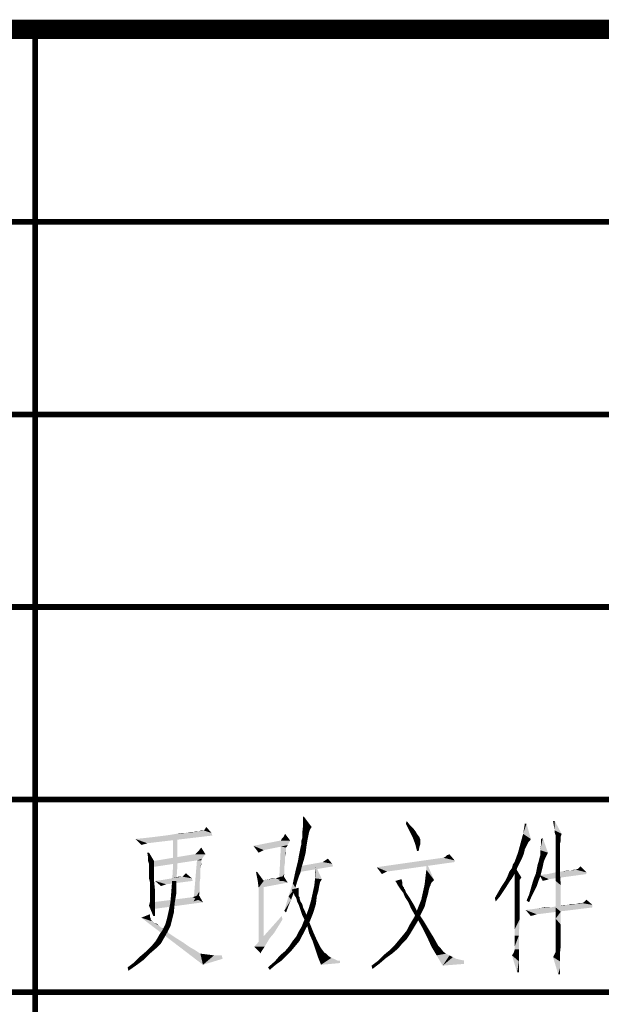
# Model space of a CAD drawing. Header units: millimetres. Extents: x 0 to 840, y 0 to 594.
# Tile 14 of 30: x 499 to 529, y 49 to 100. Entities that reach past the tile are written whole.
import ezdxf

# ---------------------------------------------------------------- set-up
doc = ezdxf.new("R2010")
doc.units = ezdxf.units.MM
doc.header["$LTSCALE"] = 46.2
doc.layers.get('0').update_dxf_attribs({"linetype": 'CONTINUOUS'})
doc.layers.add('GDU1040-22_DXF_FORMAT', color=7, linetype='CONTINUOUS')

msp = doc.modelspace()

# ---------------------------------------------------------------- linework, layer by layer
at = {"color": 1, "linetype": 'CONTINUOUS'}
for points in [[(513.953, 59.111), (513.909, 58.667), (513.909, 59.111)], [(513.909, 58.667), (513.953, 59.111), (514.353, 58.578)], [(519.242, 58.756), (519.286, 58.889), (519.464, 58.667)], [(526.975, 58.889), (526.931, 58.622), (526.886, 58.889)], [(526.975, 58.4), (526.931, 58.622), (526.975, 58.889)], [(526.975, 58.4), (526.975, 58.889), (527.331, 58.222)], [(508.22, 58.311), (507.82, 58.267), (508.042, 58.311)], [(509.153, 58.267), (507.82, 58.267), (508.22, 58.311)], [(508.486, 58.356), (508.22, 58.311), (508.353, 58.356)], [(509.153, 58.267), (508.22, 58.311), (508.486, 58.356)], [(508.709, 58.4), (508.753, 58.4), (508.486, 58.356)], [(508.664, 58.4), (508.709, 58.4), (508.486, 58.356)], [(508.664, 58.4), (508.486, 58.356), (508.62, 58.4)], [(509.153, 58.267), (508.486, 58.356), (508.753, 58.4)], [(509.153, 58.267), (508.753, 58.4), (508.798, 58.444)], [(508.798, 58.444), (508.886, 58.578), (509.153, 58.267)], [(514.353, 58.578), (513.864, 58.267), (513.909, 58.667)], [(514.353, 58.578), (514.264, 58.444), (513.864, 58.267)], [(514.264, 58.444), (514.22, 58.311), (513.864, 58.267)], [(513.864, 58.133), (513.864, 58.267), (514.22, 58.311)], [(513.864, 58.133), (514.22, 58.311), (514.175, 58.089)], [(519.464, 58.667), (519.42, 58.4), (519.242, 58.756)], [(519.464, 58.667), (519.642, 58.489), (519.42, 58.4)], [(519.42, 58.4), (519.642, 58.489), (519.775, 58.311)], [(519.775, 58.311), (519.598, 58.044), (519.42, 58.4)], [(519.775, 58.311), (519.82, 58.222), (519.598, 58.044)], [(525.509, 58.756), (525.331, 58.222), (525.42, 58.756)], [(525.331, 58.222), (525.509, 58.756), (525.731, 57.956)], [(527.331, 58.222), (526.975, 58.267), (526.975, 58.4)], [(505.198, 57.956), (505.642, 58), (509.198, 58.133)], [(505.198, 57.956), (509.198, 58.133), (505.82, 57.733)], [(505.82, 57.733), (505.509, 57.644), (505.198, 57.956)], [(505.642, 58), (506.042, 58.044), (509.198, 58.133)], [(506.042, 58.044), (506.398, 58.089), (509.198, 58.133)], [(509.198, 58.133), (506.398, 58.089), (506.753, 58.133)], [(506.753, 58.133), (507.064, 58.178), (509.153, 58.267)], [(506.753, 58.133), (509.153, 58.267), (509.198, 58.133)], [(507.064, 58.178), (507.331, 58.222), (509.153, 58.267)], [(507.375, 58.044), (507.153, 57.2), (507.153, 58.044)], [(507.153, 57.2), (507.375, 58.044), (507.375, 57.2)], [(507.82, 58.267), (509.153, 58.267), (507.331, 58.222)], [(507.82, 58.267), (507.331, 58.222), (507.598, 58.267)], [(513.242, 57.867), (513.153, 57.733), (511.331, 57.6)], [(512.753, 57.867), (513.242, 57.867), (511.331, 57.6)], [(512.753, 57.867), (511.331, 57.6), (512.709, 57.867)], [(512.753, 57.867), (512.798, 57.956), (512.886, 58.044)], [(513.242, 57.867), (512.753, 57.867), (512.886, 58.044)], [(512.886, 58.044), (512.975, 58.222), (513.242, 57.867)], [(513.82, 57.867), (513.864, 58), (514.175, 58.089)], [(513.82, 57.867), (514.175, 58.089), (514.131, 57.867)], [(514.131, 57.867), (513.82, 57.689), (513.82, 57.867)], [(513.82, 57.689), (514.131, 57.867), (514.086, 57.6)], [(514.175, 58.089), (513.864, 58), (513.864, 58.133)], [(519.598, 58.044), (519.82, 58.222), (519.953, 58.044)], [(519.953, 58.044), (519.731, 57.689), (519.598, 58.044)], [(519.953, 58.044), (519.998, 57.911), (519.731, 57.689)], [(519.998, 57.911), (519.998, 57.822), (519.731, 57.689)], [(519.731, 57.689), (519.998, 57.822), (519.998, 57.689)], [(525.731, 57.956), (525.198, 57.733), (525.331, 58.222)], [(525.731, 57.956), (525.686, 57.867), (525.198, 57.733)], [(525.686, 57.867), (525.598, 57.778), (525.198, 57.733)], [(525.198, 57.733), (525.598, 57.778), (525.509, 57.6)], [(526.22, 57.378), (526.264, 57.689), (526.353, 58)], [(526.22, 57.378), (526.353, 58), (526.62, 57.244)], [(526.264, 57.689), (526.264, 57.956), (526.353, 58)], [(527.331, 58.222), (527.02, 58.133), (526.975, 58.267)], [(527.02, 58.133), (527.331, 58.222), (527.286, 58.089)], [(527.286, 58.089), (527.02, 58.044), (527.02, 58.133)], [(527.02, 58.044), (527.286, 58.089), (527.286, 57.956)], [(527.286, 57.956), (527.02, 57.911), (527.02, 58.044)], [(527.02, 57.911), (527.286, 57.956), (527.286, 57.867)], [(527.286, 57.867), (527.02, 57.644), (527.02, 57.911)], [(527.286, 57.867), (527.242, 57.689), (527.02, 57.644)], [(505.82, 57.733), (505.686, 57.689), (505.509, 57.644)], [(508.309, 57.156), (508.398, 57.244), (508.486, 57.333)], [(508.842, 57.156), (508.309, 57.156), (508.486, 57.333)], [(508.486, 57.333), (508.62, 57.511), (508.842, 57.156)], [(513.153, 57.733), (513.109, 57.644), (511.331, 57.6)], [(512.753, 57.556), (511.331, 57.6), (513.109, 57.644)], [(511.331, 57.6), (512.753, 57.556), (511.864, 57.378)], [(511.864, 57.378), (511.598, 57.244), (511.331, 57.6)], [(513.02, 57.511), (512.664, 55.778), (512.753, 57.556)], [(513.02, 57.511), (513.02, 57.467), (512.664, 55.778)], [(513.02, 57.467), (513.02, 57.333), (512.664, 55.778)], [(513.02, 57.333), (512.975, 57.022), (512.664, 55.778)], [(512.753, 57.556), (513.109, 57.644), (513.064, 57.556)], [(512.753, 57.556), (513.064, 57.556), (513.02, 57.511)], [(513.02, 57.333), (513.02, 57.2), (512.975, 57.022)], [(514.042, 57.244), (513.686, 57.067), (513.731, 57.289)], [(513.731, 57.289), (513.775, 57.511), (514.086, 57.6)], [(513.731, 57.289), (514.086, 57.6), (514.042, 57.244)], [(514.086, 57.6), (513.775, 57.511), (513.82, 57.689)], [(519.998, 57.689), (519.82, 57.333), (519.731, 57.689)], [(519.998, 57.689), (519.953, 57.556), (519.82, 57.333)], [(519.82, 57.333), (519.953, 57.556), (519.909, 57.333)], [(525.509, 57.6), (525.064, 57.244), (525.198, 57.733)], [(525.509, 57.6), (525.42, 57.422), (525.064, 57.244)], [(525.064, 57.244), (525.42, 57.422), (525.375, 57.2)], [(526.62, 57.244), (526.22, 57.111), (526.22, 57.378)], [(527.02, 57.644), (527.242, 57.689), (527.242, 57.467)], [(527.242, 57.467), (527.02, 57.289), (527.02, 57.644)], [(527.02, 57.289), (527.242, 57.467), (527.242, 57.111)], [(527.242, 57.111), (527.02, 56.889), (527.02, 57.289)], [(505.909, 57.244), (505.864, 56.978), (505.82, 57.244)], [(505.864, 56.8), (505.864, 56.978), (505.909, 57.244)], [(505.864, 56.8), (505.909, 57.244), (506.175, 56.8)], [(506.175, 56.8), (505.909, 56.667), (505.864, 56.8)], [(505.909, 56.578), (505.909, 56.667), (506.175, 56.8)], [(505.909, 56.533), (505.909, 56.578), (506.175, 56.8)], [(505.909, 56.489), (505.909, 56.533), (506.175, 56.8)], [(505.909, 56.444), (505.909, 56.489), (506.175, 56.8)], [(505.909, 56.356), (505.909, 56.444), (506.175, 56.8)], [(505.909, 56.222), (505.909, 56.356), (506.175, 56.8)], [(505.909, 56.222), (506.175, 56.8), (506.175, 56.222)], [(506.086, 56.8), (508.398, 56.844), (506.042, 56.489)], [(508.842, 57.156), (508.753, 57.067), (506.086, 56.8)], [(508.309, 57.156), (508.842, 57.156), (506.086, 56.8)], [(508.309, 57.156), (506.086, 56.8), (508.22, 57.156)], [(508.753, 57.067), (508.664, 56.933), (506.086, 56.8)], [(508.664, 56.933), (508.398, 56.844), (506.086, 56.8)], [(507.375, 57.2), (507.153, 56.489), (507.153, 57.2)], [(507.153, 56.489), (507.375, 57.2), (507.375, 56.444)], [(508.62, 56.844), (508.62, 56.756), (508.22, 54.711)], [(508.62, 56.844), (508.22, 54.711), (508.398, 56.844)], [(508.62, 56.756), (508.62, 56.711), (508.22, 54.711)], [(508.398, 56.844), (508.664, 56.933), (508.62, 56.844)], [(512.975, 57.022), (512.975, 56.756), (512.664, 55.778)], [(512.975, 56.756), (512.931, 56.489), (512.664, 55.778)], [(513.82, 56.444), (513.509, 56.267), (513.642, 56.8)], [(513.953, 56.889), (513.642, 56.8), (513.686, 57.067)], [(513.642, 56.8), (513.953, 56.889), (513.82, 56.444)], [(513.686, 57.067), (514.042, 57.244), (513.953, 56.889)], [(515.42, 56.667), (513.686, 56.533), (514.931, 56.756)], [(514.931, 56.756), (515.064, 56.844), (515.198, 56.933)], [(514.931, 56.756), (515.198, 56.933), (515.42, 56.667)], [(521.198, 56.978), (521.775, 56.844), (517.731, 56.489)], [(521.198, 56.978), (517.731, 56.489), (521.153, 56.978)], [(521.775, 56.844), (521.775, 56.756), (517.731, 56.489)], [(518.264, 56.267), (517.731, 56.489), (521.775, 56.756)], [(518.264, 56.267), (521.775, 56.756), (518.309, 56.267)], [(520.309, 56.356), (520.309, 56.756), (520.709, 55.822)], [(521.775, 56.844), (521.198, 56.978), (521.286, 57.022)], [(521.286, 57.022), (521.375, 57.111), (521.509, 57.156)], [(521.286, 57.022), (521.509, 57.156), (521.775, 56.844)], [(525.153, 56.711), (524.798, 56.622), (524.886, 56.756)], [(525.375, 57.2), (524.886, 56.756), (525.064, 57.244)], [(525.375, 57.2), (525.286, 56.978), (524.886, 56.756)], [(524.886, 56.756), (525.286, 56.978), (525.153, 56.711)], [(526.398, 56.756), (526.086, 56.622), (526.131, 56.756)], [(526.086, 56.622), (526.398, 56.756), (526.353, 56.533)], [(526.486, 56.978), (526.131, 56.756), (526.22, 57.111)], [(526.131, 56.756), (526.486, 56.978), (526.398, 56.756)], [(526.62, 57.244), (526.575, 57.156), (526.22, 57.111)], [(526.22, 57.111), (526.575, 57.156), (526.486, 56.978)], [(527.02, 56.889), (527.242, 57.111), (527.242, 56.711)], [(527.242, 56.711), (527.02, 56.356), (527.02, 56.889)], [(507.375, 56.444), (507.109, 55.778), (507.153, 56.489)], [(507.109, 55.778), (507.375, 56.444), (507.331, 55.778)], [(508.62, 56.711), (508.575, 56.444), (508.22, 54.711)], [(508.575, 56.444), (508.575, 56.222), (508.22, 54.711)], [(508.62, 56.711), (508.62, 56.622), (508.575, 56.444)], [(511.553, 55.778), (511.464, 56.222), (511.509, 56.267)], [(511.553, 55.778), (511.509, 56.267), (511.864, 55.778)], [(512.931, 56.489), (512.931, 56.133), (512.664, 55.778)], [(513.775, 56.222), (513.375, 55.644), (513.509, 56.267)], [(513.509, 56.267), (513.82, 56.444), (513.775, 56.222)], [(515.464, 56.533), (513.598, 56.222), (513.686, 56.533)], [(513.686, 56.533), (515.42, 56.667), (515.464, 56.533)], [(514.531, 55.911), (514.531, 56.222), (514.575, 56.533)], [(514.531, 55.911), (514.575, 56.533), (514.886, 55.867)], [(517.731, 56.489), (518.264, 56.267), (518.175, 56.222)], [(517.731, 56.489), (518.175, 56.222), (518.086, 56.178)], [(518.086, 56.178), (517.998, 56.133), (517.731, 56.489)], [(520.709, 55.822), (520.264, 56), (520.309, 56.356)], [(524.975, 56.267), (524.886, 56.133), (524.531, 56.044)], [(524.975, 56.267), (524.531, 56.044), (524.62, 56.267)], [(525.02, 56.444), (524.62, 56.267), (524.753, 56.444)], [(524.62, 56.267), (525.02, 56.444), (524.975, 56.267)], [(524.753, 56.444), (524.798, 56.622), (525.153, 56.711)], [(524.753, 56.444), (525.153, 56.711), (525.02, 56.444)], [(524.886, 56.267), (524.842, 56.489), (524.886, 56.533)], [(524.886, 56.267), (524.886, 56.533), (525.242, 55.956)], [(525.242, 55.956), (524.886, 56.044), (524.886, 56.267)], [(526.309, 56.356), (525.998, 56.178), (526.042, 56.4)], [(525.998, 56.178), (526.309, 56.356), (526.264, 56.178)], [(526.353, 56.533), (526.042, 56.4), (526.086, 56.622)], [(526.042, 56.4), (526.353, 56.533), (526.309, 56.356)], [(527.02, 56.356), (527.242, 56.711), (527.242, 56.178)], [(527.242, 56.178), (527.02, 55.778), (527.02, 56.356)], [(527.02, 56.222), (527.331, 56.267), (527.82, 56.311)], [(528.62, 56.222), (527.02, 56.222), (527.82, 56.311)], [(527.82, 56.311), (527.331, 56.267), (527.598, 56.311)], [(528.086, 56.356), (527.82, 56.311), (527.953, 56.356)], [(528.62, 56.222), (527.82, 56.311), (528.086, 56.356)], [(528.175, 56.4), (528.086, 56.356), (528.131, 56.4)], [(528.62, 56.222), (528.086, 56.356), (528.175, 56.4)], [(528.62, 56.222), (528.175, 56.4), (528.22, 56.444)], [(528.22, 56.444), (528.309, 56.533), (528.62, 56.222)], [(506.175, 56.222), (505.909, 56.089), (505.909, 56.222)], [(505.909, 55.911), (505.909, 56.089), (506.175, 56.222)], [(505.953, 55.733), (505.909, 55.911), (506.175, 56.222)], [(505.953, 55.733), (506.175, 56.222), (506.175, 55.733)], [(506.175, 55.733), (505.953, 55.422), (505.953, 55.733)], [(505.953, 55.422), (506.175, 55.733), (506.22, 55.289)], [(506.22, 55.778), (506.575, 55.822), (508.131, 55.911)], [(506.22, 55.778), (508.131, 55.911), (508.175, 55.778)], [(506.22, 55.778), (508.175, 55.778), (506.798, 55.6)], [(506.22, 55.778), (506.798, 55.6), (506.664, 55.556)], [(506.664, 55.556), (506.531, 55.511), (506.22, 55.778)], [(506.575, 55.822), (506.842, 55.867), (508.131, 55.911)], [(508.131, 55.911), (506.842, 55.867), (507.109, 55.911)], [(507.331, 55.778), (507.064, 55.2), (507.109, 55.778)], [(507.064, 55.2), (507.331, 55.778), (507.331, 55.156)], [(507.109, 55.911), (507.286, 55.956), (507.642, 56)], [(508.131, 55.911), (507.109, 55.911), (507.642, 56)], [(507.553, 56), (507.642, 56), (507.286, 55.956)], [(507.553, 56), (507.286, 55.956), (507.464, 56)], [(507.642, 56), (507.731, 56.089), (507.82, 56.178)], [(507.642, 56), (507.82, 56.178), (508.131, 55.911)], [(507.642, 56), (507.686, 56.044), (507.731, 56.089)], [(508.575, 56.222), (508.575, 55.956), (508.22, 54.711)], [(508.575, 55.956), (508.531, 55.644), (508.22, 54.711)], [(511.864, 55.778), (511.598, 55.422), (511.553, 55.778)], [(511.598, 55.778), (511.864, 55.822), (512.486, 55.911)], [(513.109, 55.689), (511.598, 55.778), (512.486, 55.911)], [(513.109, 55.689), (511.686, 55.422), (511.598, 55.778)], [(511.598, 55.422), (511.864, 55.778), (511.864, 52.489)], [(511.864, 55.822), (512.131, 55.867), (512.486, 55.911)], [(512.486, 55.911), (512.131, 55.867), (512.309, 55.911)], [(512.486, 55.911), (512.62, 55.956), (512.842, 56)], [(513.109, 55.689), (512.486, 55.911), (512.842, 56)], [(512.842, 56), (512.62, 55.956), (512.753, 56)], [(512.664, 55.778), (512.931, 56.133), (512.886, 55.778)], [(512.842, 56), (512.886, 56.044), (513.109, 55.689)], [(513.775, 56.222), (513.686, 56), (513.375, 55.644)], [(513.686, 56), (513.598, 55.733), (513.375, 55.644)], [(513.375, 55.644), (513.598, 55.733), (513.509, 55.422)], [(514.886, 55.867), (514.486, 55.511), (514.531, 55.911)], [(514.886, 55.867), (514.798, 55.733), (514.486, 55.511)], [(514.798, 55.733), (514.753, 55.556), (514.486, 55.511)], [(518.709, 55.733), (518.709, 55.778), (519.02, 55.867)], [(518.753, 55.689), (518.709, 55.733), (519.02, 55.867)], [(518.753, 55.689), (519.02, 55.867), (519.064, 55.689)], [(520.709, 55.822), (520.22, 55.6), (520.264, 56)], [(520.709, 55.822), (520.62, 55.733), (520.22, 55.6)], [(520.62, 55.733), (520.575, 55.689), (520.22, 55.6)], [(524.62, 55.733), (524.22, 55.511), (524.398, 55.778)], [(524.22, 55.511), (524.62, 55.733), (524.486, 55.511)], [(524.753, 55.911), (524.398, 55.778), (524.531, 56.044)], [(524.398, 55.778), (524.753, 55.911), (524.62, 55.733)], [(524.531, 56.044), (524.886, 56.133), (524.753, 55.911)], [(525.242, 55.956), (524.886, 55.911), (524.886, 56.044)], [(524.886, 55.822), (524.886, 55.911), (525.242, 55.956)], [(524.886, 55.822), (525.242, 55.956), (525.153, 55.822)], [(525.153, 55.822), (524.886, 55.733), (524.886, 55.822)], [(524.886, 55.644), (524.886, 55.733), (525.153, 55.822)], [(524.886, 55.644), (525.153, 55.822), (525.153, 55.644)], [(526.131, 55.778), (525.82, 55.689), (525.909, 55.956)], [(525.82, 55.689), (526.131, 55.778), (526.042, 55.511)], [(526.264, 56.178), (526.22, 56), (525.909, 55.956)], [(526.264, 56.178), (525.909, 55.956), (525.998, 56.178)], [(525.909, 55.956), (526.22, 56), (526.131, 55.778)], [(528.62, 56.133), (526.175, 56.089), (526.62, 56.133)], [(526.175, 56.089), (528.62, 56.133), (526.664, 55.867)], [(526.664, 55.867), (526.353, 55.778), (526.175, 56.089)], [(526.664, 55.867), (526.531, 55.822), (526.353, 55.778)], [(528.62, 56.222), (526.62, 56.133), (527.02, 56.222)], [(526.62, 56.133), (528.62, 56.222), (528.62, 56.133)], [(527.02, 55.778), (527.242, 56.178), (527.286, 55.556)], [(527.286, 55.556), (527.02, 55.111), (527.02, 55.778)], [(506.22, 55.289), (505.953, 55.111), (505.953, 55.422)], [(505.953, 54.933), (505.953, 55.111), (506.22, 55.289)], [(505.953, 54.933), (506.22, 55.289), (506.22, 54.889)], [(508.531, 55.644), (508.531, 55.244), (508.22, 54.711)], [(508.531, 55.244), (508.486, 54.8), (508.22, 54.711)], [(511.864, 52.489), (511.598, 52.356), (511.598, 55.422)], [(513.509, 55.422), (513.153, 54.978), (513.375, 55.644)], [(513.509, 55.422), (513.42, 55.156), (513.153, 54.978)], [(513.331, 55.289), (513.331, 55.333), (513.686, 55.422)], [(513.331, 55.289), (513.686, 55.422), (513.686, 55.289)], [(513.686, 55.289), (513.375, 55.244), (513.331, 55.289)], [(513.42, 55.156), (513.375, 55.244), (513.686, 55.289)], [(513.42, 55.156), (513.686, 55.289), (513.686, 55.156)], [(514.709, 55.289), (514.398, 55.111), (514.486, 55.511)], [(514.398, 55.111), (514.709, 55.289), (514.62, 54.978)], [(514.486, 55.511), (514.753, 55.556), (514.709, 55.289)], [(519.064, 55.689), (518.798, 55.6), (518.753, 55.689)], [(518.798, 55.6), (519.064, 55.689), (519.064, 55.556)], [(519.064, 55.556), (518.886, 55.467), (518.798, 55.6)], [(518.886, 55.467), (519.064, 55.556), (519.109, 55.467)], [(519.109, 55.467), (518.975, 55.333), (518.886, 55.467)], [(519.109, 55.467), (519.153, 55.422), (518.975, 55.333)], [(519.153, 55.422), (519.153, 55.378), (518.975, 55.333)], [(518.975, 55.333), (519.153, 55.378), (519.198, 55.333)], [(519.198, 55.333), (519.109, 55.156), (518.975, 55.333)], [(519.198, 55.333), (519.242, 55.2), (519.109, 55.156)], [(520.531, 55.6), (520.531, 55.556), (520.131, 55.2)], [(520.531, 55.6), (520.131, 55.2), (520.22, 55.6)], [(520.531, 55.556), (520.486, 55.467), (520.131, 55.2)], [(520.486, 55.467), (520.442, 55.333), (520.131, 55.2)], [(520.131, 55.2), (520.442, 55.333), (520.398, 55.111)], [(520.22, 55.6), (520.575, 55.689), (520.531, 55.6)], [(524.486, 55.511), (524.309, 55.244), (524.042, 55.2)], [(524.486, 55.511), (524.042, 55.2), (524.22, 55.511)], [(524.042, 55.2), (524.309, 55.244), (524.131, 54.978)], [(525.153, 55.644), (525.153, 55.6), (524.886, 55.467)], [(525.153, 55.644), (524.886, 55.467), (524.886, 55.644)], [(524.886, 55.467), (525.153, 55.6), (525.153, 55.467)], [(525.153, 55.467), (525.153, 55.333), (524.886, 55.289)], [(525.153, 55.467), (524.886, 55.289), (524.886, 55.467)], [(524.886, 55.289), (525.153, 55.333), (525.153, 55.111)], [(525.153, 55.111), (524.886, 55.022), (524.886, 55.289)], [(525.909, 55.244), (525.642, 55.067), (525.731, 55.378)], [(525.642, 55.067), (525.909, 55.244), (525.775, 54.978)], [(526.042, 55.511), (525.731, 55.378), (525.82, 55.689)], [(525.731, 55.378), (526.042, 55.511), (525.909, 55.244)], [(527.02, 55.111), (527.286, 55.556), (527.286, 54.889)], [(506.22, 54.889), (505.953, 54.8), (505.953, 54.933)], [(505.953, 54.667), (505.953, 54.8), (506.22, 54.889)], [(505.953, 54.667), (506.22, 54.889), (506.22, 54.533)], [(508.709, 54.667), (506.086, 54.667), (508.175, 54.933)], [(507.331, 55.156), (507.02, 54.667), (507.064, 55.2)], [(507.02, 54.667), (507.331, 55.156), (507.242, 54.622)], [(508.709, 54.667), (508.175, 54.933), (508.309, 54.978)], [(508.309, 54.978), (508.486, 55.067), (508.709, 54.667)], [(513.286, 54.8), (512.931, 54.222), (513.153, 54.978)], [(513.286, 54.8), (513.153, 54.489), (512.931, 54.222)], [(513.153, 54.978), (513.42, 55.156), (513.286, 54.8)], [(513.686, 55.156), (513.464, 55.022), (513.42, 55.156)], [(513.686, 55.156), (513.686, 55.067), (513.464, 55.022)], [(513.464, 55.022), (513.686, 55.067), (513.686, 55.022)], [(513.686, 55.022), (513.553, 54.889), (513.464, 55.022)], [(513.686, 55.022), (513.686, 54.978), (513.553, 54.889)], [(513.686, 54.978), (513.731, 54.933), (513.553, 54.889)], [(513.553, 54.889), (513.731, 54.933), (513.731, 54.844)], [(513.731, 54.844), (513.598, 54.711), (513.553, 54.889)], [(513.598, 54.711), (513.731, 54.844), (513.775, 54.711)], [(513.775, 54.711), (513.686, 54.533), (513.598, 54.711)], [(513.775, 54.711), (513.864, 54.578), (513.686, 54.533)], [(514.575, 54.578), (514.175, 54.267), (514.309, 54.711)], [(514.62, 54.978), (514.309, 54.711), (514.398, 55.111)], [(514.309, 54.711), (514.62, 54.978), (514.575, 54.578)], [(519.109, 55.156), (519.242, 55.2), (519.331, 55.067)], [(519.331, 55.067), (519.198, 54.933), (519.109, 55.156)], [(519.198, 54.933), (519.331, 55.067), (519.42, 54.933)], [(519.42, 54.933), (519.375, 54.667), (519.198, 54.933)], [(519.42, 54.933), (519.553, 54.711), (519.375, 54.667)], [(519.375, 54.667), (519.553, 54.711), (519.686, 54.489)], [(520.309, 54.8), (520.22, 54.444), (519.864, 54.356)], [(520.309, 54.8), (519.864, 54.356), (520.042, 54.8)], [(520.398, 55.111), (520.042, 54.8), (520.131, 55.2)], [(520.042, 54.8), (520.398, 55.111), (520.309, 54.8)], [(524.131, 54.978), (523.864, 54.889), (524.042, 55.2)], [(523.864, 54.889), (524.131, 54.978), (523.909, 54.711)], [(524.886, 55.022), (525.153, 55.111), (525.153, 54.844)], [(525.153, 54.844), (524.886, 54.711), (524.886, 55.022)], [(524.886, 54.711), (525.153, 54.844), (525.153, 54.533)], [(525.153, 54.533), (524.886, 54.4), (524.886, 54.711)], [(525.775, 54.978), (525.509, 54.756), (525.642, 55.067)], [(525.509, 54.756), (525.775, 54.978), (525.642, 54.667)], [(527.286, 54.889), (527.02, 54.4), (527.02, 55.111)], [(527.02, 54.4), (527.286, 54.889), (527.286, 54.178)], [(528.486, 54.667), (528.62, 54.8), (528.931, 54.533)], [(506.22, 54.533), (505.909, 54.489), (505.953, 54.667)], [(505.909, 54.489), (506.22, 54.533), (506.22, 54.267)], [(506.22, 54.267), (506.131, 53.956), (505.909, 54.489)], [(508.709, 54.667), (506.086, 54.311), (506.086, 54.667)], [(506.22, 54.267), (506.22, 54.089), (506.131, 53.956)], [(507.198, 54.133), (506.842, 53.822), (506.931, 54.222)], [(507.242, 54.622), (506.931, 54.222), (507.02, 54.667)], [(506.931, 54.222), (507.242, 54.622), (507.198, 54.133)], [(512.931, 54.222), (513.153, 54.489), (513.02, 54.133)], [(513.686, 54.533), (513.864, 54.578), (513.909, 54.4)], [(513.909, 54.4), (513.775, 54.267), (513.686, 54.533)], [(513.775, 54.267), (513.909, 54.4), (513.998, 54.222)], [(513.998, 54.222), (513.864, 54), (513.775, 54.267)], [(513.864, 54), (513.998, 54.222), (514.086, 54)], [(514.442, 54.133), (513.998, 53.822), (514.175, 54.267)], [(514.175, 54.267), (514.575, 54.578), (514.442, 54.133)], [(519.686, 54.489), (519.509, 54.356), (519.375, 54.667)], [(519.509, 54.356), (519.686, 54.489), (519.82, 54.222)], [(519.82, 54.222), (519.686, 54.044), (519.509, 54.356)], [(520.042, 54.089), (519.686, 53.911), (519.864, 54.356)], [(519.909, 53.689), (519.686, 54.044), (519.82, 54.222)], [(519.909, 53.689), (519.82, 54.222), (520.175, 53.689)], [(519.864, 54.356), (520.22, 54.444), (520.042, 54.089)], [(524.886, 54.4), (525.153, 54.533), (525.153, 54.178)], [(525.153, 54.178), (524.886, 54), (524.886, 54.4)], [(525.464, 54.267), (525.82, 54.311), (528.931, 54.4)], [(525.464, 54.267), (528.931, 54.4), (526.042, 54.044)], [(526.042, 54.044), (525.731, 53.956), (525.464, 54.267)], [(525.82, 54.311), (526.131, 54.356), (528.931, 54.4)], [(526.753, 54.4), (528.931, 54.4), (526.131, 54.356)], [(526.753, 54.4), (526.131, 54.356), (526.442, 54.4)], [(526.753, 54.4), (526.975, 54.444), (528.931, 54.533)], [(526.753, 54.4), (528.931, 54.533), (528.931, 54.4)], [(526.975, 54.444), (527.242, 54.489), (528.931, 54.533)], [(527.286, 54.178), (527.02, 53.822), (527.02, 54.4)], [(527.642, 54.533), (528.931, 54.533), (527.242, 54.489)], [(527.642, 54.533), (527.242, 54.489), (527.464, 54.533)], [(527.953, 54.578), (528.086, 54.578), (527.642, 54.533)], [(527.953, 54.578), (527.642, 54.533), (527.82, 54.578)], [(528.931, 54.533), (527.642, 54.533), (528.086, 54.578)], [(528.353, 54.622), (528.398, 54.622), (528.086, 54.578)], [(528.309, 54.622), (528.353, 54.622), (528.086, 54.578)], [(528.309, 54.622), (528.086, 54.578), (528.22, 54.622)], [(528.931, 54.533), (528.086, 54.578), (528.398, 54.622)], [(528.931, 54.533), (528.398, 54.622), (528.486, 54.667)], [(505.953, 53.911), (505.509, 53.867), (505.953, 54.044)], [(505.509, 53.867), (505.953, 53.911), (505.998, 53.822)], [(505.509, 53.867), (505.998, 53.822), (505.998, 53.778)], [(505.509, 53.867), (505.998, 53.778), (506.042, 53.689)], [(506.042, 53.689), (508.709, 51.422), (505.509, 53.867)], [(505.998, 53.778), (506.042, 53.733), (506.042, 53.689)], [(506.042, 53.689), (506.131, 53.644), (506.175, 53.6)], [(506.042, 53.689), (506.175, 53.6), (508.709, 51.422)], [(506.131, 53.956), (506.22, 54.089), (506.22, 53.956)], [(507.109, 53.778), (506.753, 53.511), (506.842, 53.822)], [(506.753, 53.511), (507.109, 53.778), (507.02, 53.422)], [(506.842, 53.822), (507.198, 54.133), (507.109, 53.778)], [(512.842, 53.778), (511.375, 52.356), (512.798, 53.956)], [(512.842, 53.778), (512.62, 53.422), (511.375, 52.356)], [(514.264, 53.689), (513.82, 53.378), (513.998, 53.822)], [(513.82, 53.378), (514.264, 53.689), (513.998, 53.2)], [(514.086, 54), (513.998, 53.733), (513.864, 54)], [(513.998, 53.822), (514.442, 54.133), (514.264, 53.689)], [(513.998, 53.733), (514.086, 54), (514.264, 53.556)], [(514.264, 53.556), (514.131, 53.422), (513.998, 53.733)], [(519.864, 53.689), (519.42, 53.467), (519.686, 53.911)], [(519.42, 53.467), (519.864, 53.689), (519.598, 53.244)], [(519.686, 53.911), (520.042, 54.089), (519.864, 53.689)], [(520.175, 53.689), (520.131, 53.289), (519.909, 53.689)], [(520.131, 53.289), (520.175, 53.689), (520.442, 53.244)], [(524.886, 54), (525.153, 54.178), (525.153, 53.778)], [(525.153, 53.778), (524.886, 53.6), (524.886, 54)], [(524.886, 53.244), (524.886, 53.6), (525.153, 53.778)], [(524.886, 52.933), (524.886, 53.244), (525.153, 53.778)], [(524.886, 52.933), (525.153, 53.778), (525.109, 52.933)], [(526.042, 54.044), (525.909, 54), (525.731, 53.956)], [(527.02, 53.822), (527.286, 54.178), (527.286, 53.511)], [(527.286, 53.511), (527.02, 53.333), (527.02, 53.822)], [(506.175, 53.6), (506.309, 53.556), (506.398, 53.467)], [(506.175, 53.6), (506.398, 53.467), (508.709, 51.422)], [(506.398, 53.467), (506.575, 53.333), (508.709, 51.422)], [(506.886, 53.156), (506.442, 52.978), (506.62, 53.244)], [(506.575, 53.333), (506.753, 53.244), (506.931, 53.067)], [(506.575, 53.333), (506.931, 53.067), (508.709, 51.422)], [(507.02, 53.422), (506.62, 53.244), (506.753, 53.511)], [(506.62, 53.244), (507.02, 53.422), (506.886, 53.156)], [(512.62, 53.422), (512.398, 53.067), (511.375, 52.356)], [(513.998, 53.2), (513.686, 53.156), (513.82, 53.378)], [(513.686, 53.156), (513.998, 53.2), (513.864, 52.933)], [(514.131, 53.422), (514.264, 53.556), (514.442, 53.111)], [(514.442, 53.111), (514.22, 53.067), (514.131, 53.422)], [(519.464, 53.022), (519.109, 52.978), (519.286, 53.2)], [(519.598, 53.244), (519.286, 53.2), (519.42, 53.467)], [(519.286, 53.2), (519.598, 53.244), (519.464, 53.022)], [(520.442, 53.244), (520.353, 52.844), (520.131, 53.289)], [(520.353, 52.844), (520.442, 53.244), (520.709, 52.8)], [(527.02, 53.333), (527.286, 53.511), (527.286, 52.933)], [(527.286, 52.933), (527.02, 52.889), (527.02, 53.333)], [(506.531, 52.533), (506.042, 52.4), (506.264, 52.667)], [(506.709, 52.844), (506.264, 52.667), (506.442, 52.978)], [(506.264, 52.667), (506.709, 52.844), (506.531, 52.533)], [(506.442, 52.978), (506.886, 53.156), (506.709, 52.844)], [(506.931, 53.067), (507.331, 52.8), (508.709, 51.422)], [(507.331, 52.8), (507.686, 52.578), (508.709, 51.422)], [(512.398, 53.067), (512.175, 52.8), (511.375, 52.356)], [(512.175, 52.8), (512.042, 52.578), (511.375, 52.356)], [(513.731, 52.667), (513.198, 52.4), (513.375, 52.667)], [(513.198, 52.4), (513.731, 52.667), (513.509, 52.4)], [(513.375, 52.667), (513.553, 52.889), (513.864, 52.933)], [(513.375, 52.667), (513.864, 52.933), (513.731, 52.667)], [(513.864, 52.933), (513.553, 52.889), (513.686, 53.156)], [(514.22, 53.067), (514.442, 53.111), (514.62, 52.711)], [(514.62, 52.711), (514.398, 52.667), (514.22, 53.067)], [(514.398, 52.667), (514.62, 52.711), (514.798, 52.356)], [(514.798, 52.356), (514.531, 52.267), (514.398, 52.667)], [(519.064, 52.533), (518.664, 52.444), (518.886, 52.711)], [(519.286, 52.756), (518.886, 52.711), (519.109, 52.978)], [(518.886, 52.711), (519.286, 52.756), (519.064, 52.533)], [(519.109, 52.978), (519.464, 53.022), (519.286, 52.756)], [(520.709, 52.8), (520.575, 52.356), (520.353, 52.844)], [(520.709, 52.8), (520.931, 52.4), (520.575, 52.356)], [(525.109, 52.933), (524.886, 52.711), (524.886, 52.933)], [(524.886, 52.489), (524.886, 52.711), (525.109, 52.933)], [(524.886, 52.356), (524.886, 52.489), (525.109, 52.933)], [(524.886, 52.222), (524.886, 52.356), (525.109, 52.933)], [(524.886, 52.222), (525.109, 52.933), (525.109, 52.222)], [(527.02, 52.578), (527.02, 52.889), (527.286, 52.933)], [(527.02, 52.578), (527.286, 52.933), (527.286, 52.4)], [(506.264, 52.267), (505.775, 52.133), (506.042, 52.4)], [(505.775, 52.133), (506.264, 52.267), (505.953, 52)], [(506.042, 52.4), (506.531, 52.533), (506.264, 52.267)], [(507.686, 52.578), (507.998, 52.356), (508.709, 51.422)], [(507.998, 52.356), (508.309, 52.178), (508.709, 51.422)], [(508.309, 52.178), (508.575, 52), (508.709, 51.422)], [(511.375, 52.356), (512.042, 52.578), (511.909, 52.356)], [(511.375, 52.356), (511.909, 52.356), (511.731, 52.089)], [(511.731, 52.089), (511.731, 52), (511.375, 52.356)], [(511.909, 52.356), (511.82, 52.222), (511.731, 52.089)], [(513.509, 52.4), (512.975, 52.133), (513.198, 52.4)], [(512.975, 52.133), (513.509, 52.4), (513.286, 52.133)], [(514.531, 52.267), (514.798, 52.356), (514.886, 52.222)], [(514.886, 52.222), (514.664, 51.867), (514.531, 52.267)], [(514.886, 52.222), (515.02, 52.044), (514.664, 51.867)], [(518.531, 52), (518.131, 51.956), (518.398, 52.178)], [(518.842, 52.267), (518.398, 52.178), (518.664, 52.444)], [(518.398, 52.178), (518.842, 52.267), (518.531, 52)], [(518.664, 52.444), (519.064, 52.533), (518.842, 52.267)], [(520.575, 52.356), (520.931, 52.4), (521.064, 52.267)], [(521.064, 52.267), (520.842, 51.911), (520.575, 52.356)], [(521.064, 52.267), (521.198, 52.089), (520.842, 51.911)], [(524.753, 51.911), (524.842, 52.044), (525.109, 52.222)], [(524.753, 51.911), (525.109, 52.222), (525.109, 51.6)], [(524.842, 52.044), (524.886, 52.178), (525.109, 52.222)], [(525.109, 52.222), (524.886, 52.178), (524.886, 52.222)], [(526.975, 52), (527.02, 52.089), (527.286, 52.4)], [(526.975, 52), (527.286, 52.4), (527.242, 52)], [(527.286, 52.4), (527.02, 52.311), (527.02, 52.578)], [(527.02, 52.178), (527.02, 52.311), (527.286, 52.4)], [(527.02, 52.089), (527.02, 52.178), (527.286, 52.4)], [(505.642, 51.689), (505.153, 51.556), (505.464, 51.867)], [(505.153, 51.556), (505.642, 51.689), (505.286, 51.422)], [(505.953, 52), (505.464, 51.867), (505.775, 52.133)], [(505.464, 51.867), (505.953, 52), (505.642, 51.689)], [(508.575, 52), (508.931, 51.956), (508.709, 51.422)], [(508.931, 51.956), (509.286, 51.911), (508.709, 51.422)], [(509.686, 51.911), (509.731, 51.733), (508.709, 51.422)], [(509.286, 51.911), (509.686, 51.911), (508.709, 51.422)], [(513.064, 51.911), (512.798, 51.644), (512.442, 51.6)], [(513.064, 51.911), (512.442, 51.6), (512.709, 51.911)], [(512.442, 51.6), (512.798, 51.644), (512.486, 51.422)], [(513.286, 52.133), (512.709, 51.911), (512.975, 52.133)], [(512.709, 51.911), (513.286, 52.133), (513.064, 51.911)], [(515.02, 52.044), (515.109, 52), (514.664, 51.867)], [(514.664, 51.867), (515.109, 52), (515.242, 51.867)], [(515.242, 51.867), (514.842, 51.422), (514.664, 51.867)], [(515.242, 51.867), (515.375, 51.778), (514.842, 51.422)], [(515.375, 51.778), (515.509, 51.733), (514.842, 51.422)], [(515.509, 51.733), (515.686, 51.644), (514.842, 51.422)], [(515.82, 51.644), (515.82, 51.511), (514.842, 51.422)], [(515.686, 51.644), (515.82, 51.644), (514.842, 51.422)], [(517.909, 51.511), (517.464, 51.378), (517.82, 51.644)], [(518.22, 51.778), (517.82, 51.644), (518.131, 51.956)], [(517.82, 51.644), (518.22, 51.778), (517.909, 51.511)], [(518.131, 51.956), (518.531, 52), (518.22, 51.778)], [(521.198, 52.089), (521.331, 52), (520.842, 51.911)], [(520.842, 51.911), (521.331, 52), (521.509, 51.911)], [(521.509, 51.911), (521.153, 51.378), (520.842, 51.911)], [(521.509, 51.911), (521.686, 51.822), (521.153, 51.378)], [(521.686, 51.822), (521.864, 51.733), (521.153, 51.378)], [(521.864, 51.733), (522.042, 51.689), (521.153, 51.378)], [(522.042, 51.689), (522.264, 51.644), (521.153, 51.378)], [(522.264, 51.644), (522.264, 51.467), (521.153, 51.378)], [(525.109, 51.6), (525.02, 51.022), (524.753, 51.911)], [(527.242, 52), (526.886, 51.822), (526.975, 52)], [(526.886, 51.822), (527.242, 52), (527.242, 51.6)], [(527.242, 51.6), (527.153, 50.933), (526.886, 51.822)], [(505.286, 51.422), (504.798, 51.289), (505.153, 51.556)], [(504.798, 51.289), (505.286, 51.422), (504.842, 51.111)], [(512.486, 51.422), (512.086, 51.289), (512.442, 51.6)], [(512.086, 51.289), (512.486, 51.422), (512.175, 51.156)], [(517.464, 51.378), (517.909, 51.511), (517.509, 51.2)], [(525.02, 51.022), (525.109, 51.6), (525.109, 51.022)], [(527.242, 51.6), (527.242, 51.244), (527.153, 50.933)], [(527.153, 50.933), (527.242, 51.244), (527.242, 50.933)]]:
    msp.add_solid(points, dxfattribs=at)
at = {"layer": 'GDU1040-22_DXF_FORMAT', "color": 7, "linetype": 'CONTINUOUS', "const_width": 1}
msp.add_lwpolyline([(469.5, 100), (830, 100)], dxfattribs=at)
at = {"layer": 'GDU1040-22_DXF_FORMAT', "color": 1, "linetype": 'CONTINUOUS', "const_width": 0.3}
for points in [[(500, 10), (500, 100)], [(470, 90), (590, 90)], [(470, 80), (590, 80)], [(470, 70), (590, 70)], [(470, 60), (590, 60)], [(470, 50), (710, 50)]]:
    msp.add_lwpolyline(points, dxfattribs=at)

doc.saveas('drawing.dxf')
